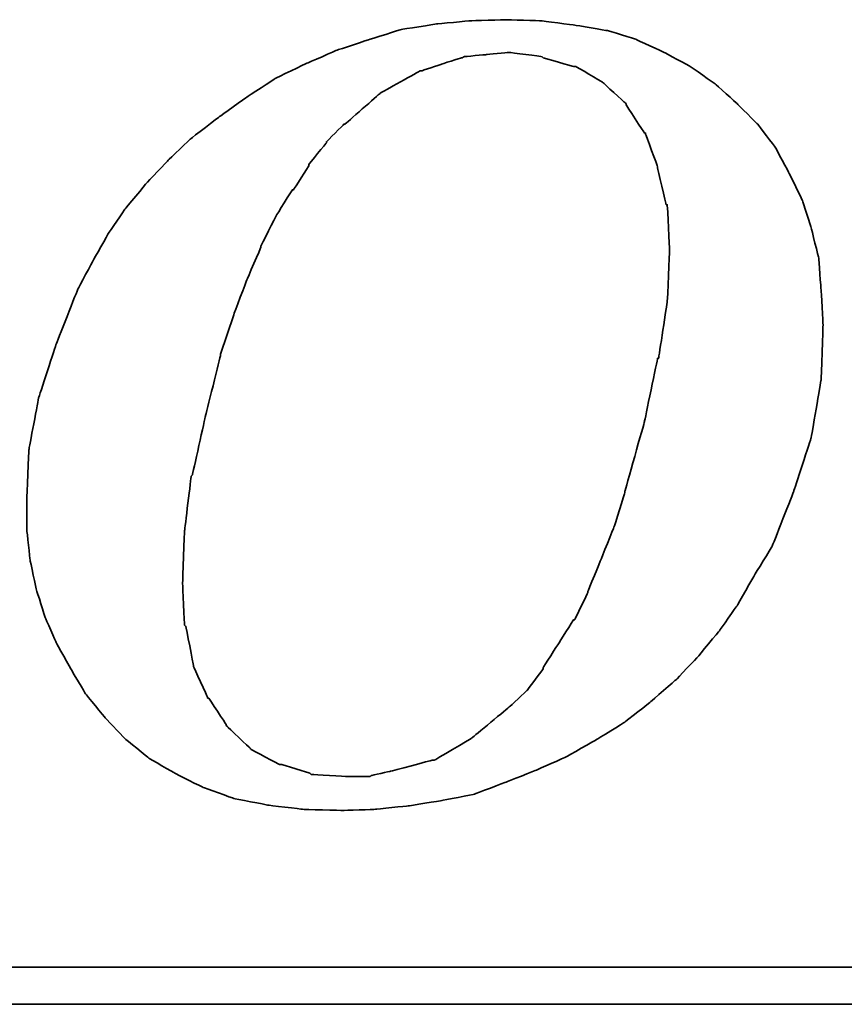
# Model space of a CAD drawing. Header units: millimetres. Extents: x 21 to 280, y -116 to 66.
# Tile 44 of 98: x 221.6 to 223.75, y -93.25 to -90.67. Entities that reach past the tile are written whole.
import ezdxf

# ---------------------------------------------------------------- set-up
doc = ezdxf.new("R2010")
doc.units = ezdxf.units.MM
doc.header["$LTSCALE"] = 0.15
doc.layers.add('DIM', color=4, linetype='CONTINUOUS')
doc.layers.add('layer 1', color=7, linetype='CONTINUOUS')

# ---------------------------------------------------------------- blocks, each defined once
blk = doc.blocks.new('TBI MOTION logo(完整正式版)')
at = {"layer": 'layer 1', "color": 22, "lineweight": 35}
for points, knots in [([(35.79625, -6.98375), (35.79625, -6.98375), (36.23125, -7.43875), (36.23125, -7.43875), (36.23125, -7.43875), (36.23125, -7.43875), (36.75625, -7.87125), (36.75625, -7.87125), (36.75625, -7.87125), (36.75625, -7.87125), (37.33125, -8.20375), (37.33125, -8.20375), (37.33125, -8.20375), (37.33125, -8.20375), (37.95625, -8.51875), (37.95625, -8.51875), (37.95625, -8.51875), (37.95625, -8.51875), (38.62625, -8.75875), (38.62625, -8.75875), (38.62625, -8.75875), (38.62625, -8.75875), (39.37125, -8.90375), (39.37125, -8.90375), (39.37125, -8.90375), (39.37125, -8.90375), (40.14125, -8.99875), (40.14125, -8.99875), (40.14125, -8.99875), (40.14125, -8.99875), (41.02625, -9.02375), (41.02625, -9.02375), (41.02625, -9.02375), (41.02625, -9.02375), (41.74625, -8.99875), (41.74625, -8.99875), (41.74625, -8.99875), (41.74625, -8.99875), (42.46625, -8.92375), (42.46625, -8.92375), (42.46625, -8.92375), (42.46625, -8.92375), (43.21125, -8.80625), (43.21125, -8.80625), (43.21125, -8.80625), (43.21125, -8.80625), (43.93125, -8.66375), (43.93125, -8.66375), (43.93125, -8.66375), (43.93125, -8.66375), (44.62625, -8.39875), (44.62625, -8.39875), (44.62625, -8.39875), (44.62625, -8.39875), (45.29625, -8.13375), (45.29625, -8.13375), (45.29625, -8.13375), (45.29625, -8.13375), (45.94625, -7.84375), (45.94625, -7.84375), (45.94625, -7.84375), (45.94625, -7.84375), (46.61625, -7.46375), (46.61625, -7.46375), (46.61625, -7.46375), (46.61625, -7.46375), (47.24125, -7.07875), (47.24125, -7.07875), (47.24125, -7.07875), (47.24125, -7.07875), (47.81625, -6.62375), (47.81625, -6.62375), (47.81625, -6.62375), (47.81625, -6.62375), (48.36875, -6.14375), (48.36875, -6.14375), (48.36875, -6.14375), (48.36875, -6.14375), (48.84625, -5.64125), (48.84625, -5.64125), (48.84625, -5.64125), (48.84625, -5.64125), (49.32625, -5.06375), (49.32625, -5.06375), (49.32625, -5.06375), (49.32625, -5.06375), (49.71125, -4.51374), (49.71125, -4.51374), (49.71125, -4.51374), (49.71125, -4.51374), (50.09625, -3.83874), (50.09625, -3.83874), (50.09625, -3.83874), (50.09625, -3.83874), (50.48125, -3.21374), (50.48125, -3.21374), (50.48125, -3.21374), (50.48125, -3.21374), (50.96125, -1.99125), (50.96125, -1.99125), (50.96125, -1.99125), (50.96125, -1.99125), (51.34375, -0.81875), (51.34375, -0.81875), (51.34375, -0.81875), (51.34375, -0.81875), (51.56125, 0.45624), (51.56125, 0.45624), (51.56125, 0.45624), (51.56125, 0.45624), (51.60625, 1.67624), (51.60625, 1.67624), (51.60625, 1.67624), (51.60625, 1.67624), (51.56125, 2.44625), (51.56125, 2.44625), (51.56125, 2.44625), (51.56125, 2.44625), (51.51125, 3.14125), (51.51125, 3.14125), (51.51125, 3.14125), (51.51125, 3.14125), (51.34375, 3.81125), (51.34375, 3.81125), (51.34375, 3.81125), (51.34375, 3.81125), (51.15125, 4.41125), (51.15125, 4.41125), (51.15125, 4.41125), (51.15125, 4.41125), (50.86125, 5.01125), (50.86125, 5.01125), (50.86125, 5.01125), (50.86125, 5.01125), (50.55125, 5.58875), (50.55125, 5.58875), (50.55125, 5.58875), (50.55125, 5.58875), (50.16625, 6.09125), (50.16625, 6.09125), (50.16625, 6.09125), (50.16625, 6.09125), (49.71125, 6.54875), (49.71125, 6.54875), (49.71125, 6.54875), (49.71125, 6.54875), (49.23125, 6.98125), (49.23125, 6.98125), (49.23125, 6.98125), (49.23125, 6.98125), (48.67875, 7.36625), (48.67875, 7.36625), (48.67875, 7.36625), (48.67875, 7.36625), (48.10375, 7.67625), (48.10375, 7.67625), (48.10375, 7.67625), (48.10375, 7.67625), (47.48125, 7.96375), (47.48125, 7.96375), (47.48125, 7.96375), (47.48125, 7.96375), (46.85625, 8.15625), (46.85625, 8.15625), (46.85625, 8.15625), (46.85625, 8.15625), (46.13625, 8.27624), (46.13625, 8.27624), (46.13625, 8.27624), (46.13625, 8.27624), (45.39125, 8.37125), (45.39125, 8.37125), (45.39125, 8.37125), (45.39125, 8.37125), (44.62625, 8.39624), (44.62625, 8.39624), (44.62625, 8.39624), (44.62625, 8.39624), (43.83625, 8.37125), (43.83625, 8.37125), (43.83625, 8.37125), (43.83625, 8.37125), (43.09125, 8.30125), (43.09125, 8.30125), (43.09125, 8.30125), (43.09125, 8.30125), (42.32125, 8.18125), (42.32125, 8.18125), (42.32125, 8.18125), (42.32125, 8.18125), (41.62875, 7.96375), (41.62875, 7.96375), (41.62875, 7.96375), (41.62875, 7.96375), (40.90625, 7.72625), (40.90625, 7.72625), (40.90625, 7.72625), (40.90625, 7.72625), (40.23624, 7.43625), (40.23624, 7.43625), (40.23624, 7.43625), (40.23624, 7.43625), (39.54124, 7.10125), (39.54124, 7.10125), (39.54124, 7.10125), (39.54124, 7.10125), (38.91625, 6.69125), (38.91625, 6.69125), (38.91625, 6.69125), (38.91625, 6.69125), (38.31625, 6.26125), (38.31625, 6.26125), (38.31625, 6.26125), (38.31625, 6.26125), (37.69125, 5.78125), (37.69125, 5.78125), (37.69125, 5.78125), (37.69125, 5.78125), (37.18625, 5.30125), (37.18625, 5.30125), (37.18625, 5.30125), (37.18625, 5.30125), (36.70625, 4.79624), (36.70625, 4.79624), (36.70625, 4.79624), (36.70625, 4.79624), (36.23125, 4.22125), (36.23125, 4.22125), (36.23125, 4.22125), (36.23125, 4.22125), (35.87124, 3.69375), (35.87124, 3.69375), (35.87124, 3.69375), (35.87124, 3.69375), (35.53125, 3.09125), (35.53125, 3.09125), (35.53125, 3.09125), (35.53125, 3.09125), (35.19875, 2.47125), (35.19875, 2.47125), (35.19875, 2.47125), (35.19875, 2.47125), (34.71625, 1.24625), (34.71625, 1.24625), (34.71625, 1.24625), (34.71625, 1.24625), (34.33125, 0.06874), (34.33125, 0.06874), (34.33125, 0.06874), (34.33125, 0.06874), (34.11625, -1.07875), (34.11625, -1.07875), (34.11625, -1.07875), (34.11625, -1.07875), (34.07125, -2.15875), (34.07125, -2.15875), (34.07125, -2.15875), (34.07125, -2.15875), (34.07125, -2.85375), (34.07125, -2.85375), (34.07125, -2.85375), (34.07125, -2.85375), (34.14125, -3.50375), (34.14125, -3.50375), (34.14125, -3.50375), (34.14125, -3.50375), (34.28625, -4.17375), (34.28625, -4.17375), (34.28625, -4.17375), (34.28625, -4.17375), (34.47625, -4.77624), (34.47625, -4.77624), (34.47625, -4.77624), (34.47625, -4.77624), (34.71625, -5.32625), (34.71625, -5.32625), (34.71625, -5.32625), (34.71625, -5.32625), (35.05375, -5.92875), (35.05375, -5.92875), (35.05375, -5.92875), (35.05375, -5.92875), (35.36375, -6.45375), (35.36375, -6.45375), (35.36375, -6.45375), (35.36375, -6.45375), (35.79625, -6.98375), (35.79625, -6.98375)], [0, 0, 0, 0, 0.01388889, 0.01388889, 0.01388889, 0.0138889, 0.02777778, 0.02777778, 0.02777778, 0.02777779, 0.04166667, 0.04166667, 0.04166667, 0.04166668, 0.05555556, 0.05555556, 0.05555556, 0.05555557, 0.06944444, 0.06944444, 0.06944444, 0.06944445, 0.08333333, 0.08333333, 0.08333333, 0.08333334, 0.09722222, 0.09722222, 0.09722222, 0.09722223, 0.11111111, 0.11111111, 0.11111111, 0.11111112, 0.125, 0.125, 0.125, 0.12500001, 0.13888889, 0.13888889, 0.13888889, 0.1388889, 0.15277778, 0.15277778, 0.15277778, 0.15277779, 0.16666667, 0.16666667, 0.16666667, 0.16666668, 0.18055556, 0.18055556, 0.18055556, 0.18055557, 0.19444444, 0.19444444, 0.19444444, 0.19444445, 0.20833333, 0.20833333, 0.20833333, 0.20833334, 0.22222222, 0.22222222, 0.22222222, 0.22222223, 0.23611111, 0.23611111, 0.23611111, 0.23611112, 0.25, 0.25, 0.25, 0.25000001, 0.26388889, 0.26388889, 0.26388889, 0.2638889, 0.27777778, 0.27777778, 0.27777778, 0.27777779, 0.29166667, 0.29166667, 0.29166667, 0.29166668, 0.30555556, 0.30555556, 0.30555556, 0.30555557, 0.31944444, 0.31944444, 0.31944444, 0.31944445, 0.33333333, 0.33333333, 0.33333333, 0.33333334, 0.34722222, 0.34722222, 0.34722222, 0.34722223, 0.36111111, 0.36111111, 0.36111111, 0.36111112, 0.375, 0.375, 0.375, 0.37500001, 0.38888889, 0.38888889, 0.38888889, 0.3888889, 0.40277778, 0.40277778, 0.40277778, 0.40277779, 0.41666667, 0.41666667, 0.41666667, 0.41666668, 0.43055556, 0.43055556, 0.43055556, 0.43055557, 0.44444444, 0.44444444, 0.44444444, 0.44444445, 0.45833333, 0.45833333, 0.45833333, 0.45833334, 0.47222222, 0.47222222, 0.47222222, 0.47222223, 0.48611111, 0.48611111, 0.48611111, 0.48611112, 0.5, 0.5, 0.5, 0.50000001, 0.51388889, 0.51388889, 0.51388889, 0.5138889, 0.52777778, 0.52777778, 0.52777778, 0.52777779, 0.54166667, 0.54166667, 0.54166667, 0.54166668, 0.55555556, 0.55555556, 0.55555556, 0.55555557, 0.56944444, 0.56944444, 0.56944444, 0.56944445, 0.58333333, 0.58333333, 0.58333333, 0.58333334, 0.59722222, 0.59722222, 0.59722222, 0.59722223, 0.61111111, 0.61111111, 0.61111111, 0.61111112, 0.625, 0.625, 0.625, 0.62500001, 0.63888889, 0.63888889, 0.63888889, 0.6388889, 0.65277778, 0.65277778, 0.65277778, 0.65277779, 0.66666667, 0.66666667, 0.66666667, 0.66666668, 0.68055556, 0.68055556, 0.68055556, 0.68055557, 0.69444444, 0.69444444, 0.69444444, 0.69444445, 0.70833333, 0.70833333, 0.70833333, 0.70833334, 0.72222222, 0.72222222, 0.72222222, 0.72222223, 0.73611111, 0.73611111, 0.73611111, 0.73611112, 0.75, 0.75, 0.75, 0.75000001, 0.76388889, 0.76388889, 0.76388889, 0.7638889, 0.77777778, 0.77777778, 0.77777778, 0.77777779, 0.79166667, 0.79166667, 0.79166667, 0.79166668, 0.80555556, 0.80555556, 0.80555556, 0.80555557, 0.81944444, 0.81944444, 0.81944444, 0.81944445, 0.83333333, 0.83333333, 0.83333333, 0.83333334, 0.84722222, 0.84722222, 0.84722222, 0.84722223, 0.86111111, 0.86111111, 0.86111111, 0.86111112, 0.875, 0.875, 0.875, 0.87500001, 0.88888889, 0.88888889, 0.88888889, 0.8888889, 0.90277778, 0.90277778, 0.90277778, 0.90277779, 0.91666667, 0.91666667, 0.91666667, 0.91666668, 0.93055556, 0.93055556, 0.93055556, 0.93055557, 0.94444444, 0.94444444, 0.94444444, 0.94444445, 0.95833333, 0.95833333, 0.95833333, 0.95833334, 0.97222222, 0.97222222, 0.97222222, 0.97222223, 0.98611111, 0.98611111, 0.98611111, 0.98611112, 1, 1, 1, 1]), ([(38.33875, 1.03124), (38.33875, 1.03124), (38.62625, 1.89625), (38.62625, 1.89625), (38.62625, 1.89625), (38.62625, 1.89625), (38.91625, 2.66375), (38.91625, 2.66375), (38.91625, 2.66375), (38.91625, 2.66375), (39.22625, 3.38125), (39.22625, 3.38125), (39.22625, 3.38125), (39.22625, 3.38125), (39.22625, 3.40624), (39.22625, 3.40624), (39.22625, 3.40624), (39.22625, 3.40624), (39.56124, 4.07624), (39.56124, 4.07624), (39.56124, 4.07624), (39.56124, 4.07624), (39.92125, 4.65125), (39.92125, 4.65125), (39.92125, 4.65125), (39.92125, 4.65125), (39.94625, 4.65125), (39.94625, 4.65125), (39.94625, 4.65125), (39.94625, 4.65125), (40.28125, 5.17875), (40.28125, 5.17875), (40.28125, 5.17875), (40.28125, 5.17875), (40.28125, 5.20375), (40.28125, 5.20375), (40.28125, 5.20375), (40.28125, 5.20375), (40.66875, 5.68625), (40.66875, 5.68625), (40.66875, 5.68625), (40.66875, 5.68625), (40.66875, 5.70625), (40.66875, 5.70625), (40.66875, 5.70625), (40.66875, 5.70625), (41.05124, 6.09125), (41.05124, 6.09125), (41.05124, 6.09125), (41.05124, 6.09125), (41.07625, 6.09125), (41.07625, 6.09125), (41.07625, 6.09125), (41.07625, 6.09125), (41.84125, 6.76625), (41.84125, 6.76625), (41.84125, 6.76625), (41.84125, 6.76625), (41.86625, 6.78625), (41.86625, 6.78625), (41.86625, 6.78625), (41.86625, 6.78625), (42.73125, 7.26624), (42.73125, 7.26624), (42.73125, 7.26624), (42.73125, 7.26624), (42.75625, 7.26624), (42.75625, 7.26624), (42.75625, 7.26624), (42.75625, 7.26624), (43.18625, 7.41125), (43.18625, 7.41125), (43.18625, 7.41125), (43.18625, 7.41125), (43.64125, 7.55625), (43.64125, 7.55625), (43.64125, 7.55625), (43.64125, 7.55625), (43.66625, 7.55625), (43.66625, 7.55625), (43.66625, 7.55625), (43.66625, 7.55625), (43.69125, 7.58124), (43.69125, 7.58124), (43.69125, 7.58124), (43.69125, 7.58124), (44.19125, 7.62625), (44.19125, 7.62625), (44.19125, 7.62625), (44.19125, 7.62625), (44.67125, 7.67625), (44.67125, 7.67625), (44.67125, 7.67625), (44.67125, 7.67625), (44.69625, 7.67625), (44.69625, 7.67625), (44.69625, 7.67625), (44.69625, 7.67625), (45.41875, 7.58124), (45.41875, 7.58124), (45.41875, 7.58124), (45.41875, 7.58124), (45.44125, 7.55625), (45.44125, 7.55625), (45.44125, 7.55625), (45.44125, 7.55625), (46.11125, 7.36625), (46.11125, 7.36625), (46.11125, 7.36625), (46.11125, 7.36625), (46.13625, 7.36625), (46.13625, 7.36625), (46.13625, 7.36625), (46.13625, 7.36625), (46.15875, 7.36625), (46.15875, 7.36625), (46.15875, 7.36625), (46.15875, 7.36625), (46.73625, 7.02624), (46.73625, 7.02624), (46.73625, 7.02624), (46.73625, 7.02624), (46.76125, 7.00624), (46.76125, 7.00624), (46.76125, 7.00624), (46.76125, 7.00624), (47.24125, 6.57124), (47.24125, 6.57124), (47.24125, 6.57124), (47.24125, 6.57124), (47.26625, 6.54875), (47.26625, 6.54875), (47.26625, 6.54875), (47.26625, 6.54875), (47.26625, 6.52375), (47.26625, 6.52375), (47.26625, 6.52375), (47.26625, 6.52375), (47.67375, 5.89875), (47.67375, 5.89875), (47.67375, 5.89875), (47.67375, 5.89875), (47.69625, 5.89875), (47.69625, 5.89875), (47.69625, 5.89875), (47.69625, 5.89875), (47.69625, 5.87625), (47.69625, 5.87625), (47.69625, 5.87625), (47.69625, 5.87625), (47.96125, 5.15625), (47.96125, 5.15625), (47.96125, 5.15625), (47.96125, 5.15625), (47.96125, 5.13125), (47.96125, 5.13125), (47.96125, 5.13125), (47.96125, 5.13125), (48.15125, 4.31875), (48.15125, 4.31875), (48.15125, 4.31875), (48.15125, 4.31875), (48.17625, 4.31875), (48.17625, 4.31875), (48.17625, 4.31875), (48.17625, 4.31875), (48.17625, 4.29125), (48.17625, 4.29125), (48.17625, 4.29125), (48.17625, 4.29125), (48.22625, 3.33125), (48.22625, 3.33125), (48.22625, 3.33125), (48.22625, 3.33125), (48.22625, 3.30875), (48.22625, 3.30875), (48.22625, 3.30875), (48.22625, 3.30875), (48.17625, 2.20624), (48.17625, 2.20624), (48.17625, 2.20624), (48.17625, 2.20624), (48.17625, 2.18124), (48.17625, 2.18124), (48.17625, 2.18124), (48.17625, 2.18124), (47.98375, 0.93624), (47.98375, 0.93624), (47.98375, 0.93624), (47.98375, 0.93624), (47.96125, 0.93624), (47.96125, 0.93624), (47.96125, 0.93624), (47.96125, 0.93624), (47.67375, -0.45874), (47.67375, -0.45874), (47.67375, -0.45874), (47.67375, -0.45874), (47.24125, -1.99125), (47.24125, -1.99125), (47.24125, -1.99125), (47.24125, -1.99125), (47.24125, -2.01874), (47.24125, -2.01874), (47.24125, -2.01874), (47.24125, -2.01874), (47.00125, -2.78375), (47.00125, -2.78375), (47.00125, -2.78375), (47.00125, -2.78375), (46.71125, -3.50375), (46.71125, -3.50375), (46.71125, -3.50375), (46.71125, -3.50375), (46.42625, -4.19875), (46.42625, -4.19875), (46.42625, -4.19875), (46.42625, -4.19875), (46.42625, -4.22375), (46.42625, -4.22375), (46.42625, -4.22375), (46.42625, -4.22375), (46.13625, -4.82374), (46.13625, -4.82374), (46.13625, -4.82374), (46.13625, -4.82374), (46.11125, -4.82374), (46.11125, -4.82374), (46.11125, -4.82374), (46.11125, -4.82374), (45.77625, -5.35125), (45.77625, -5.35125), (45.77625, -5.35125), (45.77625, -5.35125), (45.44125, -5.87875), (45.44125, -5.87875), (45.44125, -5.87875), (45.44125, -5.87875), (45.44125, -5.90375), (45.44125, -5.90375), (45.44125, -5.90375), (45.44125, -5.90375), (45.10625, -6.35875), (45.10625, -6.35875), (45.10625, -6.35875), (45.10625, -6.35875), (45.08125, -6.38375), (45.08125, -6.38375), (45.08125, -6.38375), (45.08125, -6.38375), (44.69625, -6.74375), (44.69625, -6.74375), (44.69625, -6.74375), (44.69625, -6.74375), (43.88375, -7.41625), (43.88375, -7.41625), (43.88375, -7.41625), (43.88375, -7.41625), (43.85625, -7.43875), (43.85625, -7.43875), (43.85625, -7.43875), (43.85625, -7.43875), (43.04125, -7.91875), (43.04125, -7.91875), (43.04125, -7.91875), (43.04125, -7.91875), (43.01625, -7.91875), (43.01625, -7.91875), (43.01625, -7.91875), (43.01625, -7.91875), (42.99625, -7.91875), (42.99625, -7.91875), (42.99625, -7.91875), (42.99625, -7.91875), (42.08125, -8.15875), (42.08125, -8.15875), (42.08125, -8.15875), (42.08125, -8.15875), (41.65125, -8.25625), (41.65125, -8.25625), (41.65125, -8.25625), (41.65125, -8.25625), (41.62875, -8.27875), (41.62875, -8.27875), (41.62875, -8.27875), (41.62875, -8.27875), (41.60125, -8.27875), (41.60125, -8.27875), (41.60125, -8.27875), (41.60125, -8.27875), (41.12125, -8.27875), (41.12125, -8.27875), (41.12125, -8.27875), (41.12125, -8.27875), (40.35624, -8.23125), (40.35624, -8.23125), (40.35624, -8.23125), (40.35624, -8.23125), (40.33125, -8.23125), (40.33125, -8.23125), (40.33125, -8.23125), (40.33125, -8.23125), (40.30625, -8.20375), (40.30625, -8.20375), (40.30625, -8.20375), (40.30625, -8.20375), (39.68375, -8.01375), (39.68375, -8.01375), (39.68375, -8.01375), (39.68375, -8.01375), (39.66124, -8.01375), (39.66124, -8.01375), (39.66124, -8.01375), (39.66124, -8.01375), (39.63625, -8.01375), (39.63625, -8.01375), (39.63625, -8.01375), (39.63625, -8.01375), (39.01125, -7.67875), (39.01125, -7.67875), (39.01125, -7.67875), (39.01125, -7.67875), (38.98875, -7.65375), (38.98875, -7.65375), (38.98875, -7.65375), (38.98875, -7.65375), (38.48625, -7.17375), (38.48625, -7.17375), (38.48625, -7.17375), (38.48625, -7.17375), (38.45875, -7.14875), (38.45875, -7.14875), (38.45875, -7.14875), (38.45875, -7.14875), (38.45875, -7.12875), (38.45875, -7.12875), (38.45875, -7.12875), (38.45875, -7.12875), (38.07625, -6.54875), (38.07625, -6.54875), (38.07625, -6.54875), (38.07625, -6.54875), (38.05125, -6.54875), (38.05125, -6.54875), (38.05125, -6.54875), (38.05125, -6.54875), (38.05125, -6.52875), (38.05125, -6.52875), (38.05125, -6.52875), (38.05125, -6.52875), (37.74125, -5.85375), (37.74125, -5.85375), (37.74125, -5.85375), (37.74125, -5.85375), (37.74125, -5.82875), (37.74125, -5.82875), (37.74125, -5.82875), (37.74125, -5.82875), (37.57375, -4.96875), (37.57375, -4.96875), (37.57375, -4.96875), (37.57375, -4.96875), (37.54625, -4.94375), (37.54625, -4.94375), (37.54625, -4.94375), (37.54625, -4.94375), (37.50125, -4.03375), (37.50125, -4.03375), (37.50125, -4.03375), (37.50125, -4.03375), (37.50125, -4.00875), (37.50125, -4.00875), (37.50125, -4.00875), (37.50125, -4.00875), (37.54625, -2.85375), (37.54625, -2.85375), (37.54625, -2.85375), (37.54625, -2.85375), (37.69125, -1.65875), (37.69125, -1.65875), (37.69125, -1.65875), (37.69125, -1.65875), (37.71624, -1.63375), (37.71624, -1.63375), (37.71624, -1.63375), (37.71624, -1.63375), (38.00375, -0.33875), (38.00375, -0.33875), (38.00375, -0.33875), (38.00375, -0.33875), (38.33875, 1.00624), (38.33875, 1.00624), (38.33875, 1.00624), (38.33875, 1.00624), (38.33875, 1.03124), (38.33875, 1.03124)], [0, 0, 0, 0, 0.01010101, 0.01010101, 0.01010101, 0.01010102, 0.02020202, 0.02020202, 0.02020202, 0.02020203, 0.03030303, 0.03030303, 0.03030303, 0.03030304, 0.04040404, 0.04040404, 0.04040404, 0.04040405, 0.05050505, 0.05050505, 0.05050505, 0.05050506, 0.06060606, 0.06060606, 0.06060606, 0.06060607, 0.07070707, 0.07070707, 0.07070707, 0.07070708, 0.08080808, 0.08080808, 0.08080808, 0.08080809, 0.09090909, 0.09090909, 0.09090909, 0.0909091, 0.1010101, 0.1010101, 0.1010101, 0.10101011, 0.11111111, 0.11111111, 0.11111111, 0.11111112, 0.12121212, 0.12121212, 0.12121212, 0.12121213, 0.13131313, 0.13131313, 0.13131313, 0.13131314, 0.14141414, 0.14141414, 0.14141414, 0.14141415, 0.15151515, 0.15151515, 0.15151515, 0.15151516, 0.16161616, 0.16161616, 0.16161616, 0.16161617, 0.17171717, 0.17171717, 0.17171717, 0.17171718, 0.18181818, 0.18181818, 0.18181818, 0.18181819, 0.19191919, 0.19191919, 0.19191919, 0.1919192, 0.2020202, 0.2020202, 0.2020202, 0.20202021, 0.21212121, 0.21212121, 0.21212121, 0.21212122, 0.22222222, 0.22222222, 0.22222222, 0.22222223, 0.23232323, 0.23232323, 0.23232323, 0.23232324, 0.24242424, 0.24242424, 0.24242424, 0.24242425, 0.25252525, 0.25252525, 0.25252525, 0.25252526, 0.26262626, 0.26262626, 0.26262626, 0.26262627, 0.27272727, 0.27272727, 0.27272727, 0.27272728, 0.28282828, 0.28282828, 0.28282828, 0.28282829, 0.29292929, 0.29292929, 0.29292929, 0.2929293, 0.3030303, 0.3030303, 0.3030303, 0.30303031, 0.31313131, 0.31313131, 0.31313131, 0.31313132, 0.32323232, 0.32323232, 0.32323232, 0.32323233, 0.33333333, 0.33333333, 0.33333333, 0.33333334, 0.34343434, 0.34343434, 0.34343434, 0.34343435, 0.35353535, 0.35353535, 0.35353535, 0.35353536, 0.36363636, 0.36363636, 0.36363636, 0.36363637, 0.37373737, 0.37373737, 0.37373737, 0.37373738, 0.38383838, 0.38383838, 0.38383838, 0.38383839, 0.39393939, 0.39393939, 0.39393939, 0.3939394, 0.4040404, 0.4040404, 0.4040404, 0.40404041, 0.41414141, 0.41414141, 0.41414141, 0.41414142, 0.42424242, 0.42424242, 0.42424242, 0.42424243, 0.43434343, 0.43434343, 0.43434343, 0.43434344, 0.44444444, 0.44444444, 0.44444444, 0.44444445, 0.45454545, 0.45454545, 0.45454545, 0.45454546, 0.46464646, 0.46464646, 0.46464646, 0.46464647, 0.47474747, 0.47474747, 0.47474747, 0.47474748, 0.48484848, 0.48484848, 0.48484848, 0.48484849, 0.49494949, 0.49494949, 0.49494949, 0.4949495, 0.50505051, 0.50505051, 0.50505051, 0.50505052, 0.51515152, 0.51515152, 0.51515152, 0.51515153, 0.52525253, 0.52525253, 0.52525253, 0.52525254, 0.53535354, 0.53535354, 0.53535354, 0.53535355, 0.54545455, 0.54545455, 0.54545455, 0.54545456, 0.55555556, 0.55555556, 0.55555556, 0.55555557, 0.56565657, 0.56565657, 0.56565657, 0.56565658, 0.57575758, 0.57575758, 0.57575758, 0.57575759, 0.58585859, 0.58585859, 0.58585859, 0.5858586, 0.5959596, 0.5959596, 0.5959596, 0.59595961, 0.60606061, 0.60606061, 0.60606061, 0.60606062, 0.61616162, 0.61616162, 0.61616162, 0.61616163, 0.62626263, 0.62626263, 0.62626263, 0.62626264, 0.63636364, 0.63636364, 0.63636364, 0.63636365, 0.64646465, 0.64646465, 0.64646465, 0.64646466, 0.65656566, 0.65656566, 0.65656566, 0.65656567, 0.66666667, 0.66666667, 0.66666667, 0.66666668, 0.67676768, 0.67676768, 0.67676768, 0.67676769, 0.68686869, 0.68686869, 0.68686869, 0.6868687, 0.6969697, 0.6969697, 0.6969697, 0.69696971, 0.70707071, 0.70707071, 0.70707071, 0.70707072, 0.71717172, 0.71717172, 0.71717172, 0.71717173, 0.72727273, 0.72727273, 0.72727273, 0.72727274, 0.73737374, 0.73737374, 0.73737374, 0.73737375, 0.74747475, 0.74747475, 0.74747475, 0.74747476, 0.75757576, 0.75757576, 0.75757576, 0.75757577, 0.76767677, 0.76767677, 0.76767677, 0.76767678, 0.77777778, 0.77777778, 0.77777778, 0.77777779, 0.78787879, 0.78787879, 0.78787879, 0.7878788, 0.7979798, 0.7979798, 0.7979798, 0.79797981, 0.80808081, 0.80808081, 0.80808081, 0.80808082, 0.81818182, 0.81818182, 0.81818182, 0.81818183, 0.82828283, 0.82828283, 0.82828283, 0.82828284, 0.83838384, 0.83838384, 0.83838384, 0.83838385, 0.84848485, 0.84848485, 0.84848485, 0.84848486, 0.85858586, 0.85858586, 0.85858586, 0.85858587, 0.86868687, 0.86868687, 0.86868687, 0.86868688, 0.87878788, 0.87878788, 0.87878788, 0.87878789, 0.88888889, 0.88888889, 0.88888889, 0.8888889, 0.8989899, 0.8989899, 0.8989899, 0.89898991, 0.90909091, 0.90909091, 0.90909091, 0.90909092, 0.91919192, 0.91919192, 0.91919192, 0.91919193, 0.92929293, 0.92929293, 0.92929293, 0.92929294, 0.93939394, 0.93939394, 0.93939394, 0.93939395, 0.94949495, 0.94949495, 0.94949495, 0.94949496, 0.95959596, 0.95959596, 0.95959596, 0.95959597, 0.96969697, 0.96969697, 0.96969697, 0.96969698, 0.97979798, 0.97979798, 0.97979798, 0.97979799, 0.98989899, 0.98989899, 0.98989899, 0.989899, 1, 1, 1, 1]), ([(75.90875, -9.47875), (75.90875, -9.47875), (75.90875, -12.28625), (75.90875, -12.28625), (75.90875, -12.28625), (75.90875, -12.28625), (75.90875, -12.47875), (75.90875, -12.47875), (75.90875, -12.47875), (75.90875, -12.47875), (75.71625, -12.47875), (75.71625, -12.47875), (75.71625, -12.47875), (75.71625, -12.47875), (-88.32875, -12.47875), (-88.32875, -12.47875), (-88.32875, -12.47875), (-88.32875, -12.47875), (-88.32875, -13.29375), (-88.32875, -13.29375), (-88.32875, -13.29375), (-88.32875, -13.29375), (82.89125, -13.29375), (82.89125, -13.29375), (82.89125, -13.29375), (82.89125, -13.29375), (75.90875, -9.47875), (75.90875, -9.47875)], [0, 0, 0, 0, 0.14285714, 0.14285714, 0.14285714, 0.14285715, 0.28571429, 0.28571429, 0.28571429, 0.2857143, 0.42857143, 0.42857143, 0.42857143, 0.42857144, 0.57142857, 0.57142857, 0.57142857, 0.57142858, 0.71428571, 0.71428571, 0.71428571, 0.71428572, 0.85714286, 0.85714286, 0.85714286, 0.85714287, 1, 1, 1, 1])]:
    blk.add_open_spline(points, degree=3, knots=knots, dxfattribs=at)

msp = doc.modelspace()

# ---------------------------------------------------------------- block references
at = {"layer": 'DIM', "color": 0, "xscale": 0.1185822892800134, "yscale": 0.1185822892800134, "zscale": 0.1185822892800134}
msp.add_blockref('TBI MOTION logo(完整正式版)', (217.5796, -91.6702), dxfattribs=at)

doc.saveas('drawing.dxf')
